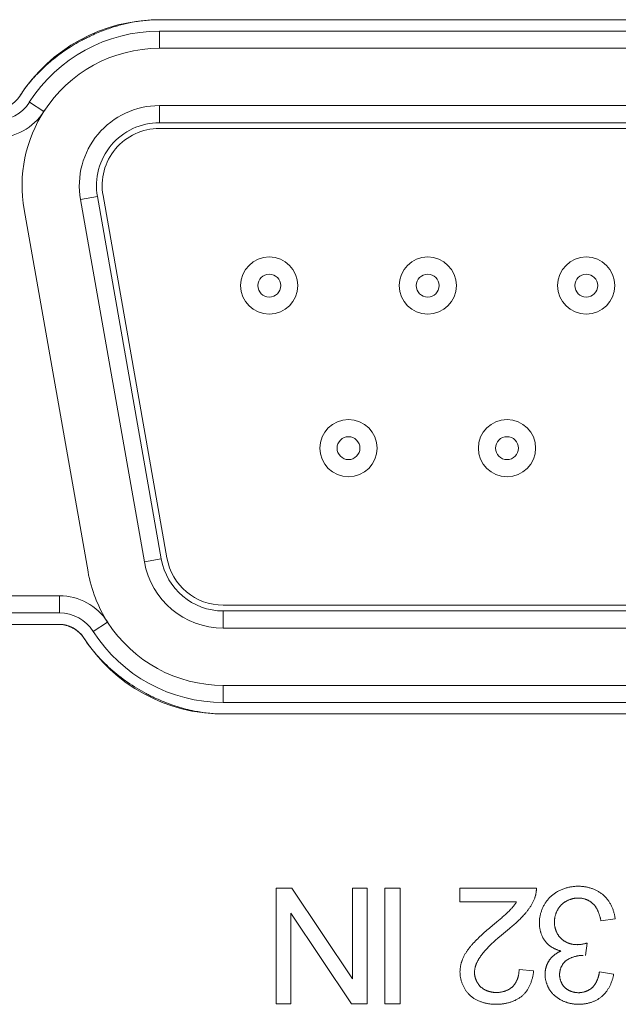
# Model space of a CAD drawing. Header units: millimetres. Extents: x 3925 to 5043, y -86 to 778.
# Tile 79 of 256: x 4305.66 to 4308.27, y -9.5 to -5.2. Entities that reach past the tile are written whole.
import ezdxf

# ---------------------------------------------------------------- set-up
doc = ezdxf.new("R2010")
doc.units = ezdxf.units.MM
doc.header["$LTSCALE"] = 46.255
for name, color, linetype in [('792-87203-MODXF_CONTINUOUS_LINE', 7, 'CONTINUOUS'), ('H30-IO-SHIELDXF_CONTINUOUS_LINE', 7, 'CONTINUOUS'), ('H30K-IO-LABEDXF_CONTINUOUS_LINE', 7, 'CONTINUOUS'), ('H30K-REAR-CODXF_CONTINUOUS_LINE', 7, 'CONTINUOUS'), ('LABEL-IO-H30DXF_CONTINUOUS_LINE', 7, 'CONTINUOUS')]:
    doc.layers.add(name, color=color, linetype=linetype)

msp = doc.modelspace()

# ---------------------------------------------------------------- linework, layer by layer
at = {"layer": '792-87203-MODXF_CONTINUOUS_LINE', "color": 7, "linetype": 'Continuous', "lineweight": 0}
for p, q in [((4306.2688, -5.6514), (4306.2688, -5.5764)), ((4309.9988, -5.5764), (4306.2688, -5.5764)), ((4309.9988, -5.6514), (4306.2688, -5.6514)), ((4306.2688, -5.6764), (4309.9988, -5.6764)), ((4305.998, -5.9742), (4305.9242, -5.9872)), ((4305.998, -5.9742), (4306.2771, -7.5567)), ((4306.3017, -7.5523), (4306.0226, -5.9698)), ((4305.9242, -5.9872), (4306.2032, -7.5697)), ((4306.2771, -7.5567), (4306.2032, -7.5697)), ((4309.7198, -7.7589), (4306.5479, -7.7589)), ((4306.5479, -7.7839), (4306.5479, -7.8589)), ((4306.5479, -7.7839), (4309.7198, -7.7839)), ((4306.5479, -7.8589), (4309.7198, -7.8589))]:
    msp.add_line(p, q, dxfattribs=at)
for centre, radius in [((4306.7488, -6.3627), 0.125), ((4307.4413, -6.3627), 0.125), ((4308.1338, -6.3627), 0.125), ((4306.7488, -6.3627), 0.05), ((4307.4413, -6.3627), 0.05), ((4308.1338, -6.3627), 0.05), ((4307.0951, -7.0727), 0.125), ((4307.7876, -7.0727), 0.125), ((4307.0951, -7.0727), 0.05), ((4307.7876, -7.0727), 0.05)]:
    msp.add_circle(centre, radius, dxfattribs=at)
for centre, radius, start, end in [((4306.2688, -5.9264), 0.35, 90, 190), ((4306.2688, -5.9264), 0.275, 90, 190), ((4306.2688, -5.9264), 0.25, 90, 190), ((4306.5479, -7.5089), 0.275, 190, 270), ((4306.5479, -7.5089), 0.25, 190, 270), ((4306.5479, -7.5089), 0.35, 190, 270)]:
    msp.add_arc(centre, radius, start, end, dxfattribs=at)
at = {"layer": 'H30-IO-SHIELDXF_CONTINUOUS_LINE', "color": 7, "linetype": 'Continuous', "lineweight": 0}
msp.add_line((4305.957, -7.6131), (4305.678, -6.0306), dxfattribs=at)
for centre, start, end in [((4306.2688, -5.9264), 146.7158, 190), ((4306.5479, -7.5089), 190, 212.7355)]:
    msp.add_arc(centre, 0.6, start, end, dxfattribs=at)
at = {"layer": 'H30K-IO-LABEDXF_CONTINUOUS_LINE', "color": 7, "linetype": 'Continuous', "lineweight": 0}
for p, q in [((4306.2688, -5.2013), (4309.9988, -5.2013)), ((4305.8322, -7.8426), (4305.01, -7.8426)), ((4309.7197, -8.2338), (4306.5478, -8.2338)), ((4306.7788, -9.4999), (4306.7788, -8.9947)), ((4306.7788, -8.9947), (4306.8475, -8.9947)), ((4306.8475, -8.9947), (4307.1125, -9.3913)), ((4307.1125, -9.3913), (4307.1125, -8.9947)), ((4307.1125, -8.9947), (4307.1767, -8.9947)), ((4307.1767, -8.9947), (4307.1767, -9.4999)), ((4307.2545, -9.4999), (4307.2545, -8.9947)), ((4307.2545, -8.9947), (4307.3215, -8.9947)), ((4307.3215, -8.9947), (4307.3215, -9.4999)), ((4307.5815, -9.054), (4307.5815, -8.9947)), ((4307.5815, -8.9947), (4307.9159, -8.9947)), ((4307.8295, -9.054), (4307.5815, -9.054)), ((4307.108, -9.4999), (4306.843, -9.1034)), ((4306.843, -9.1034), (4306.843, -9.4999)), ((4307.7573, -9.1298), (4307.7646, -9.1236)), ((4308.26, -9.1288), (4308.1979, -9.1373)), ((4307.7001, -9.1781), (4307.7105, -9.1691)), ((4307.7633, -9.2002), (4307.7541, -9.2079)), ((4308.1375, -9.2346), (4308.1306, -9.289)), ((4307.8404, -9.3496), (4307.9039, -9.356)), ((4308.1915, -9.3595), (4308.2536, -9.3708)), ((4306.843, -9.4999), (4306.7788, -9.4999)), ((4307.1767, -9.4999), (4307.108, -9.4999)), ((4307.3215, -9.4999), (4307.2545, -9.4999))]:
    msp.add_line(p, q, dxfattribs=at)
for points in [[(4306.1445, -5.2139), (4306.1518, -5.2125), (4306.1592, -5.2111), (4306.1665, -5.2099), (4306.1738, -5.2087), (4306.1812, -5.2076), (4306.1885, -5.2066), (4306.1958, -5.2057), (4306.2032, -5.2049), (4306.2105, -5.2042), (4306.2178, -5.2035), (4306.2251, -5.2029), (4306.2324, -5.2024), (4306.2397, -5.202), (4306.247, -5.2017), (4306.2543, -5.2015), (4306.2615, -5.2014), (4306.2688, -5.2013)], [(4305.9657, -5.2735), (4305.9729, -5.2701), (4305.9801, -5.2668), (4305.9874, -5.2636), (4305.9947, -5.2605), (4306.002, -5.2574), (4306.0093, -5.2544), (4306.0166, -5.2515), (4306.024, -5.2487), (4306.0314, -5.2459), (4306.0388, -5.2432), (4306.0462, -5.2406), (4306.0537, -5.2381), (4306.0611, -5.2356), (4306.0686, -5.2332)], [(4306.0686, -5.2332), (4306.0749, -5.2313), (4306.0812, -5.2294), (4306.0875, -5.2276), (4306.0938, -5.2258), (4306.1001, -5.2241), (4306.1064, -5.2225), (4306.1128, -5.2209), (4306.1191, -5.2194), (4306.1254, -5.2179), (4306.1318, -5.2165), (4306.1381, -5.2152), (4306.1445, -5.2139)], [(4305.9319, -5.2905), (4305.9361, -5.2883), (4305.9403, -5.2861), (4305.9445, -5.2839), (4305.9487, -5.2818), (4305.953, -5.2797), (4305.9572, -5.2776), (4305.9615, -5.2755), (4305.9657, -5.2735)], [(4305.7904, -5.3862), (4305.798, -5.3798), (4305.8058, -5.3735), (4305.8137, -5.3673), (4305.8216, -5.3611), (4305.8296, -5.3551), (4305.8377, -5.3492), (4305.8459, -5.3433), (4305.8542, -5.3376), (4305.8625, -5.3319), (4305.871, -5.3264), (4305.8795, -5.3209), (4305.8881, -5.3156), (4305.8967, -5.3104), (4305.9054, -5.3052), (4305.9142, -5.3002), (4305.923, -5.2953), (4305.9319, -5.2905)], [(4305.7361, -5.4372), (4305.7404, -5.4328), (4305.7447, -5.4284), (4305.7491, -5.424), (4305.7535, -5.4197), (4305.758, -5.4154), (4305.7625, -5.4111), (4305.767, -5.4069), (4305.7716, -5.4027), (4305.7763, -5.3985), (4305.7809, -5.3944), (4305.7856, -5.3903), (4305.7904, -5.3862)], [(4305.7008, -5.4769), (4305.7039, -5.4732), (4305.707, -5.4695), (4305.7101, -5.4658), (4305.7132, -5.4622), (4305.7164, -5.4586), (4305.7196, -5.455), (4305.7228, -5.4514), (4305.7261, -5.4478), (4305.7294, -5.4443), (4305.7327, -5.4407), (4305.7361, -5.4372)], [(4305.6787, -5.5055), (4305.6811, -5.5022), (4305.6835, -5.499), (4305.6859, -5.4958), (4305.6883, -5.4926), (4305.6908, -5.4894), (4305.6933, -5.4863), (4305.6958, -5.4831), (4305.6983, -5.48), (4305.7008, -5.4769)], [(4305.6584, -5.535), (4305.6606, -5.5317), (4305.6628, -5.5284), (4305.665, -5.5251), (4305.6672, -5.5218), (4305.6695, -5.5185), (4305.6717, -5.5152), (4305.674, -5.512), (4305.6763, -5.5087), (4305.6787, -5.5055)], [(4305.8778, -7.8521), (4305.876, -7.8513), (4305.8741, -7.8506), (4305.8722, -7.8499), (4305.8704, -7.8492), (4305.8685, -7.8486), (4305.8666, -7.848), (4305.8647, -7.8474), (4305.8628, -7.8469), (4305.8609, -7.8464), (4305.859, -7.8459), (4305.8571, -7.8455), (4305.8552, -7.845), (4305.8532, -7.8446), (4305.8513, -7.8443), (4305.8494, -7.844), (4305.8475, -7.8437), (4305.8456, -7.8434), (4305.8437, -7.8432), (4305.8418, -7.843), (4305.8398, -7.8428), (4305.8379, -7.8427), (4305.836, -7.8426), (4305.8341, -7.8426), (4305.8322, -7.8426)], [(4305.9069, -7.8683), (4305.9054, -7.8672), (4305.9039, -7.8661), (4305.9023, -7.8651), (4305.9008, -7.8641), (4305.8992, -7.8631), (4305.8977, -7.8621), (4305.8961, -7.8612), (4305.8945, -7.8602), (4305.8929, -7.8593), (4305.8912, -7.8584), (4305.8896, -7.8575), (4305.8879, -7.8567), (4305.8863, -7.8559), (4305.8846, -7.8551), (4305.8829, -7.8543), (4305.8812, -7.8535), (4305.8795, -7.8528), (4305.8778, -7.8521)], [(4305.9365, -7.8985), (4305.9354, -7.897), (4305.9343, -7.8954), (4305.9332, -7.8939), (4305.9321, -7.8924), (4305.9309, -7.8909), (4305.9297, -7.8894), (4305.9284, -7.888), (4305.9272, -7.8865), (4305.9259, -7.8851), (4305.9246, -7.8837), (4305.9232, -7.8823), (4305.9218, -7.8809), (4305.9204, -7.8796), (4305.919, -7.8782), (4305.9176, -7.8769), (4305.9161, -7.8756), (4305.9146, -7.8744), (4305.9131, -7.8731), (4305.9116, -7.8719), (4305.9101, -7.8706), (4305.9085, -7.8695), (4305.9069, -7.8683)], [(4306.0141, -7.9968), (4306.009, -7.9915), (4306.004, -7.9861), (4305.9991, -7.9806), (4305.9942, -7.9751), (4305.9894, -7.9696), (4305.9847, -7.964), (4305.98, -7.9584), (4305.9754, -7.9528), (4305.9709, -7.9471), (4305.9665, -7.9413), (4305.9621, -7.9356), (4305.9578, -7.9297), (4305.9536, -7.9239), (4305.9494, -7.918), (4305.9454, -7.9121), (4305.9414, -7.9061), (4305.9365, -7.8985)], [(4306.211, -8.1446), (4306.2005, -8.139), (4306.1902, -8.1332), (4306.1799, -8.1272), (4306.1697, -8.1211), (4306.1596, -8.1149), (4306.1496, -8.1085), (4306.1397, -8.102), (4306.1299, -8.0953), (4306.1202, -8.0885), (4306.1107, -8.0815), (4306.1012, -8.0744), (4306.0919, -8.0672), (4306.0827, -8.0599), (4306.0736, -8.0524), (4306.0647, -8.0449), (4306.0559, -8.0371), (4306.0472, -8.0293), (4306.0387, -8.0214), (4306.0303, -8.0133), (4306.0221, -8.0051), (4306.0141, -7.9968)], [(4306.2448, -8.1616), (4306.2405, -8.1596), (4306.2363, -8.1575), (4306.232, -8.1555), (4306.2278, -8.1533), (4306.2236, -8.1512), (4306.2194, -8.149), (4306.2152, -8.1469), (4306.211, -8.1446)], [(4306.4218, -8.2209), (4306.4123, -8.2189), (4306.4028, -8.2168), (4306.3933, -8.2146), (4306.3838, -8.2122), (4306.3744, -8.2097), (4306.3649, -8.2071), (4306.3555, -8.2043), (4306.3461, -8.2014), (4306.3367, -8.1984), (4306.3274, -8.1953), (4306.3181, -8.192), (4306.3088, -8.1886), (4306.2995, -8.1851), (4306.2903, -8.1815), (4306.2811, -8.1778), (4306.272, -8.1739), (4306.2629, -8.1699), (4306.2538, -8.1658), (4306.2448, -8.1616)], [(4306.5478, -8.2338), (4306.5405, -8.2338), (4306.5331, -8.2336), (4306.5258, -8.2334), (4306.5184, -8.2331), (4306.511, -8.2327), (4306.5036, -8.2322), (4306.4961, -8.2316), (4306.4887, -8.2309), (4306.4813, -8.2301), (4306.4739, -8.2293), (4306.4664, -8.2283), (4306.459, -8.2273), (4306.4515, -8.2262), (4306.4441, -8.225), (4306.4367, -8.2237), (4306.4292, -8.2224), (4306.4218, -8.2209)], [(4307.9773, -9.0322), (4307.98, -9.0297), (4307.9828, -9.0272), (4307.9857, -9.0248), (4307.9886, -9.0225), (4307.9917, -9.0203), (4307.9947, -9.0181), (4307.9979, -9.0159), (4308.0011, -9.0139), (4308.0043, -9.0119), (4308.0076, -9.01), (4308.011, -9.0082), (4308.0144, -9.0064), (4308.0178, -9.0047), (4308.0213, -9.0031), (4308.0248, -9.0016), (4308.0284, -9.0001), (4308.032, -8.9987), (4308.0356, -8.9974), (4308.0393, -8.9961), (4308.0429, -8.9949), (4308.0466, -8.9938), (4308.0504, -8.9928), (4308.0541, -8.9918), (4308.0579, -8.9909), (4308.0616, -8.9901), (4308.0654, -8.9894), (4308.0692, -8.9887), (4308.073, -8.9882), (4308.0767, -8.9877), (4308.0805, -8.9872), (4308.0843, -8.9869), (4308.0881, -8.9866), (4308.0918, -8.9864), (4308.0956, -8.9863), (4308.0993, -8.9863)], [(4308.0993, -8.9863), (4308.1027, -8.9863), (4308.1061, -8.9864), (4308.1094, -8.9866), (4308.1128, -8.9868), (4308.1162, -8.9871), (4308.1196, -8.9875), (4308.123, -8.9879), (4308.1264, -8.9884), (4308.1298, -8.9889), (4308.1332, -8.9896), (4308.1366, -8.9902), (4308.14, -8.991), (4308.1434, -8.9918), (4308.1467, -8.9927), (4308.1501, -8.9937), (4308.1534, -8.9947), (4308.1567, -8.9957), (4308.16, -8.9969), (4308.1632, -8.9981), (4308.1664, -8.9994), (4308.1696, -9.0007), (4308.1728, -9.0021), (4308.1759, -9.0036), (4308.179, -9.0051), (4308.182, -9.0067), (4308.185, -9.0083), (4308.188, -9.01), (4308.1909, -9.0118), (4308.1937, -9.0137), (4308.1965, -9.0156), (4308.1993, -9.0175), (4308.202, -9.0196), (4308.2046, -9.0216), (4308.2072, -9.0238), (4308.2097, -9.026)], [(4307.9159, -8.9947), (4307.916, -8.9966), (4307.916, -8.9986), (4307.916, -9.0005), (4307.9159, -9.0024), (4307.9158, -9.0043), (4307.9157, -9.0062), (4307.9155, -9.0081), (4307.9153, -9.01), (4307.9151, -9.0119), (4307.9149, -9.0138), (4307.9146, -9.0157), (4307.9142, -9.0176), (4307.9139, -9.0195), (4307.9135, -9.0214), (4307.9131, -9.0233), (4307.9126, -9.0251), (4307.9122, -9.027), (4307.9117, -9.0288), (4307.9111, -9.0307), (4307.9105, -9.0325), (4307.9099, -9.0343), (4307.9093, -9.0361), (4307.9086, -9.0379)], [(4308.2097, -9.026), (4308.2122, -9.0283), (4308.2146, -9.0307), (4308.217, -9.0331), (4308.2193, -9.0356), (4308.2216, -9.0381), (4308.2238, -9.0407), (4308.2259, -9.0434), (4308.228, -9.0461), (4308.23, -9.0489), (4308.232, -9.0517), (4308.2339, -9.0546), (4308.2358, -9.0575), (4308.2376, -9.0605), (4308.2393, -9.0635), (4308.2409, -9.0665), (4308.2425, -9.0696), (4308.2441, -9.0727), (4308.2456, -9.0759), (4308.247, -9.0791), (4308.2483, -9.0823), (4308.2496, -9.0855), (4308.2508, -9.0888), (4308.252, -9.092), (4308.253, -9.0953), (4308.2541, -9.0986), (4308.255, -9.102), (4308.2559, -9.1053), (4308.2567, -9.1087), (4308.2574, -9.112), (4308.2581, -9.1154), (4308.2587, -9.1187), (4308.2592, -9.1221), (4308.2596, -9.1254), (4308.26, -9.1288)], [(4307.8033, -9.0876), (4307.8049, -9.0859), (4307.8065, -9.0842), (4307.8081, -9.0824), (4307.8097, -9.0806), (4307.8112, -9.0788), (4307.8128, -9.077), (4307.8143, -9.0752), (4307.8158, -9.0734), (4307.8173, -9.0715), (4307.8187, -9.0696), (4307.8202, -9.0677), (4307.8216, -9.0658), (4307.823, -9.0639), (4307.8243, -9.062), (4307.8256, -9.06), (4307.827, -9.058), (4307.8282, -9.056), (4307.8295, -9.054)], [(4307.9086, -9.0379), (4307.9075, -9.041), (4307.9062, -9.044), (4307.9049, -9.047), (4307.9036, -9.05), (4307.9021, -9.053), (4307.9007, -9.056), (4307.8992, -9.0589), (4307.8976, -9.0618), (4307.896, -9.0647), (4307.8944, -9.0676), (4307.8927, -9.0704), (4307.891, -9.0732), (4307.8892, -9.076), (4307.8874, -9.0788), (4307.8855, -9.0815), (4307.8836, -9.0842), (4307.8817, -9.0869), (4307.8797, -9.0896), (4307.8778, -9.0922), (4307.8757, -9.0949), (4307.8737, -9.0974), (4307.8716, -9.1), (4307.8695, -9.1025), (4307.8674, -9.105)], [(4307.9291, -9.1445), (4307.9291, -9.141), (4307.9293, -9.1375), (4307.9295, -9.134), (4307.9298, -9.1305), (4307.9302, -9.127), (4307.9307, -9.1234), (4307.9313, -9.1199), (4307.9319, -9.1164), (4307.9327, -9.1129), (4307.9335, -9.1094), (4307.9344, -9.1059), (4307.9354, -9.1024), (4307.9364, -9.099), (4307.9376, -9.0955), (4307.9388, -9.0921), (4307.9401, -9.0887), (4307.9414, -9.0853), (4307.9429, -9.082), (4307.9444, -9.0787), (4307.9459, -9.0754), (4307.9476, -9.0722), (4307.9493, -9.069), (4307.9511, -9.0659), (4307.9529, -9.0628), (4307.9548, -9.0597), (4307.9568, -9.0567), (4307.9589, -9.0537), (4307.961, -9.0508), (4307.9631, -9.048), (4307.9653, -9.0452), (4307.9676, -9.0425), (4307.9699, -9.0398), (4307.9723, -9.0372), (4307.9748, -9.0347), (4307.9773, -9.0322)], [(4308.0247, -9.0681), (4308.0231, -9.0698), (4308.0215, -9.0715), (4308.02, -9.0733), (4308.0185, -9.0751), (4308.017, -9.0769), (4308.0156, -9.0788), (4308.0143, -9.0807), (4308.0129, -9.0827), (4308.0117, -9.0847), (4308.0104, -9.0867), (4308.0092, -9.0887), (4308.0081, -9.0908), (4308.007, -9.0929), (4308.0059, -9.0951), (4308.0049, -9.0973), (4308.0039, -9.0994), (4308.003, -9.1017), (4308.0021, -9.1039), (4308.0013, -9.1061), (4308.0005, -9.1084), (4307.9998, -9.1107), (4307.9991, -9.113), (4307.9984, -9.1153), (4307.9978, -9.1176), (4307.9973, -9.1199), (4307.9968, -9.1223), (4307.9964, -9.1246), (4307.996, -9.1269), (4307.9956, -9.1293), (4307.9953, -9.1316), (4307.9951, -9.134), (4307.9949, -9.1363), (4307.9948, -9.1386), (4307.9947, -9.1409), (4307.9947, -9.1433)], [(4308.0989, -9.0378), (4308.0966, -9.0378), (4308.0943, -9.0379), (4308.092, -9.038), (4308.0897, -9.0382), (4308.0873, -9.0385), (4308.085, -9.0388), (4308.0827, -9.0391), (4308.0804, -9.0395), (4308.0781, -9.04), (4308.0758, -9.0405), (4308.0735, -9.041), (4308.0712, -9.0416), (4308.0689, -9.0423), (4308.0666, -9.043), (4308.0644, -9.0437), (4308.0621, -9.0445), (4308.0599, -9.0454), (4308.0577, -9.0463), (4308.0555, -9.0472), (4308.0533, -9.0482), (4308.0512, -9.0492), (4308.0491, -9.0503), (4308.047, -9.0514), (4308.0449, -9.0526), (4308.0429, -9.0538), (4308.0409, -9.055), (4308.039, -9.0563), (4308.037, -9.0577), (4308.0351, -9.059), (4308.0333, -9.0604), (4308.0315, -9.0619), (4308.0297, -9.0634), (4308.028, -9.0649), (4308.0263, -9.0665), (4308.0247, -9.0681)], [(4308.1616, -9.0611), (4308.1602, -9.0598), (4308.1587, -9.0585), (4308.1571, -9.0572), (4308.1555, -9.056), (4308.1539, -9.0549), (4308.1523, -9.0538), (4308.1506, -9.0527), (4308.1489, -9.0516), (4308.1471, -9.0506), (4308.1454, -9.0496), (4308.1436, -9.0487), (4308.1418, -9.0478), (4308.14, -9.0469), (4308.1381, -9.0461), (4308.1362, -9.0453), (4308.1343, -9.0445), (4308.1324, -9.0438), (4308.1305, -9.0431), (4308.1286, -9.0425), (4308.1266, -9.0419), (4308.1247, -9.0413), (4308.1227, -9.0408), (4308.1207, -9.0403), (4308.1188, -9.0399), (4308.1168, -9.0395), (4308.1148, -9.0391), (4308.1128, -9.0388), (4308.1108, -9.0386), (4308.1088, -9.0383), (4308.1068, -9.0381), (4308.1048, -9.038), (4308.1028, -9.0379), (4308.1008, -9.0378), (4308.0989, -9.0378)], [(4308.1979, -9.1373), (4308.1974, -9.135), (4308.1969, -9.1328), (4308.1964, -9.1305), (4308.1959, -9.1283), (4308.1954, -9.126), (4308.1948, -9.1237), (4308.1942, -9.1215), (4308.1936, -9.1192), (4308.1929, -9.117), (4308.1923, -9.1147), (4308.1916, -9.1125), (4308.1909, -9.1102), (4308.1901, -9.108), (4308.1893, -9.1058), (4308.1885, -9.1035), (4308.1877, -9.1014), (4308.1868, -9.0992), (4308.1859, -9.097), (4308.185, -9.0949), (4308.184, -9.0927), (4308.183, -9.0906), (4308.182, -9.0885), (4308.1809, -9.0865), (4308.1798, -9.0845), (4308.1786, -9.0824), (4308.1775, -9.0805), (4308.1762, -9.0785), (4308.175, -9.0766), (4308.1737, -9.0747), (4308.1723, -9.0729), (4308.1709, -9.0711), (4308.1695, -9.0693), (4308.168, -9.0676), (4308.1665, -9.0659), (4308.1649, -9.0642), (4308.1633, -9.0626), (4308.1616, -9.0611)], [(4307.7646, -9.1236), (4307.7683, -9.1205), (4307.7719, -9.1173), (4307.7755, -9.1141), (4307.7791, -9.111), (4307.7827, -9.1077), (4307.7862, -9.1045), (4307.7897, -9.1012), (4307.7932, -9.0979), (4307.7966, -9.0945), (4307.7999, -9.0911), (4307.8033, -9.0876)], [(4307.8674, -9.105), (4307.8637, -9.1092), (4307.86, -9.1134), (4307.8562, -9.1175), (4307.8524, -9.1215), (4307.8485, -9.1255), (4307.8446, -9.1295), (4307.8406, -9.1334), (4307.8366, -9.1372), (4307.8326, -9.1411), (4307.8285, -9.1449), (4307.8244, -9.1486), (4307.8202, -9.1524), (4307.816, -9.1561), (4307.8118, -9.1597), (4307.8076, -9.1634), (4307.8034, -9.167), (4307.7991, -9.1706)], [(4307.7105, -9.1691), (4307.7262, -9.1557), (4307.7314, -9.1513)], [(4307.7314, -9.1513), (4307.7425, -9.142), (4307.7573, -9.1298)], [(4307.9537, -9.226), (4307.9523, -9.224), (4307.9508, -9.222), (4307.9494, -9.2199), (4307.9481, -9.2178), (4307.9468, -9.2156), (4307.9455, -9.2134), (4307.9443, -9.2112), (4307.9432, -9.2089), (4307.9421, -9.2066), (4307.941, -9.2043), (4307.94, -9.202), (4307.9391, -9.1996), (4307.9382, -9.1972), (4307.9373, -9.1948), (4307.9365, -9.1924), (4307.9357, -9.1899), (4307.935, -9.1875), (4307.9343, -9.185), (4307.9336, -9.1825), (4307.933, -9.18), (4307.9325, -9.1775), (4307.932, -9.175), (4307.9315, -9.1724), (4307.9311, -9.1699), (4307.9307, -9.1673), (4307.9303, -9.1648), (4307.93, -9.1623), (4307.9298, -9.1597), (4307.9296, -9.1572), (4307.9294, -9.1546), (4307.9292, -9.1521), (4307.9291, -9.1496), (4307.9291, -9.1471), (4307.9291, -9.1445)], [(4307.9947, -9.1433), (4307.9947, -9.1454), (4307.9948, -9.1475), (4307.9949, -9.1496), (4307.995, -9.1518), (4307.9952, -9.1539), (4307.9955, -9.156), (4307.9958, -9.1582), (4307.9961, -9.1603), (4307.9965, -9.1625), (4307.997, -9.1646), (4307.9974, -9.1667), (4307.9979, -9.1688), (4307.9985, -9.171), (4307.9991, -9.1731), (4307.9997, -9.1751), (4308.0004, -9.1772), (4308.0012, -9.1793), (4308.0019, -9.1813), (4308.0028, -9.1834), (4308.0036, -9.1854), (4308.0045, -9.1874), (4308.0054, -9.1894), (4308.0064, -9.1913), (4308.0074, -9.1932), (4308.0085, -9.1951), (4308.0096, -9.197), (4308.0107, -9.1988), (4308.0119, -9.2006), (4308.0131, -9.2024), (4308.0144, -9.2042), (4308.0157, -9.2059), (4308.017, -9.2075), (4308.0183, -9.2092), (4308.0198, -9.2108), (4308.0212, -9.2123), (4308.0227, -9.2138)], [(4307.6358, -9.2402), (4307.6404, -9.2351), (4307.6451, -9.2301), (4307.6499, -9.2251), (4307.6547, -9.2202), (4307.6596, -9.2154), (4307.6645, -9.2106), (4307.6695, -9.2058), (4307.6745, -9.2011), (4307.6795, -9.1964), (4307.6846, -9.1918), (4307.6897, -9.1872), (4307.6949, -9.1826), (4307.7001, -9.1781)], [(4307.7991, -9.1706), (4307.7905, -9.1777), (4307.7633, -9.2002)], [(4307.5947, -9.302), (4307.5958, -9.2993), (4307.5971, -9.2966), (4307.5983, -9.2939), (4307.5997, -9.2912), (4307.601, -9.2886), (4307.6025, -9.286), (4307.6039, -9.2834), (4307.6054, -9.2808), (4307.607, -9.2782), (4307.6086, -9.2757), (4307.6102, -9.2732), (4307.6118, -9.2707), (4307.6135, -9.2682), (4307.6152, -9.2658), (4307.617, -9.2634), (4307.6188, -9.261), (4307.6206, -9.2586), (4307.6224, -9.2562), (4307.6243, -9.2539), (4307.6262, -9.2515), (4307.6281, -9.2492), (4307.63, -9.2469), (4307.6319, -9.2447), (4307.6339, -9.2424), (4307.6358, -9.2402)], [(4307.7541, -9.2079), (4307.7495, -9.2117), (4307.745, -9.2156), (4307.7405, -9.2195), (4307.736, -9.2235), (4307.7316, -9.2275), (4307.7272, -9.2315), (4307.7228, -9.2355), (4307.7185, -9.2396), (4307.7142, -9.2438), (4307.71, -9.248), (4307.7058, -9.2522), (4307.7017, -9.2565), (4307.6977, -9.2608), (4307.6937, -9.2652), (4307.6898, -9.2697), (4307.686, -9.2742), (4307.6822, -9.2788), (4307.6786, -9.2835), (4307.675, -9.2882)], [(4308.0234, -9.269), (4308.021, -9.2684), (4308.0187, -9.2678), (4308.0163, -9.2671), (4308.014, -9.2664), (4308.0117, -9.2657), (4308.0094, -9.2649), (4308.0071, -9.2641), (4308.0048, -9.2632), (4308.0025, -9.2623), (4308.0002, -9.2613), (4307.9979, -9.2603), (4307.9957, -9.2592), (4307.9935, -9.2582), (4307.9913, -9.257), (4307.9891, -9.2558), (4307.9869, -9.2546), (4307.9848, -9.2534), (4307.9827, -9.2521), (4307.9806, -9.2507), (4307.9786, -9.2493), (4307.9765, -9.2479), (4307.9745, -9.2464), (4307.9726, -9.2449), (4307.9707, -9.2434), (4307.9688, -9.2418), (4307.9669, -9.2402), (4307.9651, -9.2386), (4307.9634, -9.2369), (4307.9617, -9.2352), (4307.96, -9.2334), (4307.9584, -9.2316), (4307.9568, -9.2298), (4307.9552, -9.2279), (4307.9537, -9.226)], [(4308.0227, -9.2138), (4308.0242, -9.2153), (4308.0258, -9.2167), (4308.0274, -9.2181), (4308.029, -9.2195), (4308.0307, -9.2208), (4308.0324, -9.2221), (4308.0342, -9.2233), (4308.036, -9.2245), (4308.0378, -9.2257), (4308.0397, -9.2268), (4308.0415, -9.2279), (4308.0435, -9.229), (4308.0454, -9.23), (4308.0474, -9.2309), (4308.0493, -9.2319), (4308.0513, -9.2328), (4308.0534, -9.2336), (4308.0554, -9.2344), (4308.0575, -9.2352), (4308.0596, -9.2359), (4308.0616, -9.2366), (4308.0638, -9.2372), (4308.0659, -9.2378), (4308.068, -9.2384), (4308.0701, -9.2389), (4308.0723, -9.2393), (4308.0744, -9.2397), (4308.0766, -9.2401), (4308.0787, -9.2405), (4308.0809, -9.2408), (4308.083, -9.241), (4308.0852, -9.2412), (4308.0873, -9.2414), (4308.0894, -9.2415), (4308.0916, -9.2415), (4308.0937, -9.2416)], [(4308.0937, -9.2416), (4308.0955, -9.2415), (4308.0974, -9.2415), (4308.0992, -9.2414), (4308.1011, -9.2413), (4308.1029, -9.2412), (4308.1048, -9.241), (4308.1066, -9.2408), (4308.1085, -9.2406), (4308.1103, -9.2404), (4308.1121, -9.2401), (4308.114, -9.2398), (4308.1158, -9.2395), (4308.1176, -9.2392), (4308.1195, -9.2388), (4308.1213, -9.2385), (4308.1231, -9.2381), (4308.1249, -9.2377), (4308.1267, -9.2373), (4308.1285, -9.2369), (4308.1304, -9.2364), (4308.1322, -9.236), (4308.134, -9.2355), (4308.1375, -9.2346)], [(4307.675, -9.2882), (4307.6737, -9.29), (4307.6724, -9.2919), (4307.6711, -9.2937), (4307.6698, -9.2956), (4307.6685, -9.2975), (4307.6673, -9.2994), (4307.6661, -9.3013), (4307.6649, -9.3033), (4307.6637, -9.3052), (4307.6625, -9.3072), (4307.6614, -9.3092), (4307.6603, -9.3112), (4307.6593, -9.3133), (4307.6582, -9.3153), (4307.6572, -9.3174), (4307.6562, -9.3195), (4307.6553, -9.3216), (4307.6544, -9.3237), (4307.6535, -9.3258), (4307.6527, -9.3279), (4307.6519, -9.3301), (4307.6511, -9.3322), (4307.6504, -9.3344), (4307.6498, -9.3365), (4307.6492, -9.3387), (4307.6486, -9.3409), (4307.6481, -9.3431), (4307.6476, -9.3453), (4307.6472, -9.3475), (4307.6468, -9.3497), (4307.6465, -9.3519), (4307.6462, -9.3541), (4307.646, -9.3564), (4307.6458, -9.3586), (4307.6458, -9.3608), (4307.6457, -9.363)], [(4307.9713, -9.3116), (4307.9725, -9.3098), (4307.9737, -9.3081), (4307.975, -9.3063), (4307.9764, -9.3046), (4307.9778, -9.3029), (4307.9792, -9.3012), (4307.9806, -9.2996), (4307.9821, -9.298), (4307.9837, -9.2964), (4307.9852, -9.2948), (4307.9868, -9.2933), (4307.9884, -9.2918), (4307.9901, -9.2903), (4307.9917, -9.2889), (4307.9934, -9.2875), (4307.9952, -9.2861), (4307.9969, -9.2848), (4307.9987, -9.2834), (4308.0005, -9.2821), (4308.0023, -9.2809), (4308.0042, -9.2796), (4308.006, -9.2784), (4308.0079, -9.2773), (4308.0098, -9.2761), (4308.0117, -9.275), (4308.0136, -9.2739), (4308.0155, -9.2729), (4308.0175, -9.2718), (4308.0194, -9.2708), (4308.0214, -9.2699), (4308.0234, -9.269)], [(4308.1206, -9.2882), (4308.118, -9.2883), (4308.1155, -9.2883), (4308.1129, -9.2885), (4308.1103, -9.2887), (4308.1077, -9.2889), (4308.1051, -9.2892), (4308.1025, -9.2895), (4308.0999, -9.2899), (4308.0974, -9.2903), (4308.0948, -9.2908), (4308.0922, -9.2913), (4308.0897, -9.2919), (4308.0871, -9.2925), (4308.0846, -9.2932), (4308.0821, -9.2939), (4308.0796, -9.2947), (4308.0771, -9.2955), (4308.0746, -9.2964), (4308.0721, -9.2973), (4308.0697, -9.2982), (4308.0673, -9.2992), (4308.0649, -9.3003), (4308.0625, -9.3014), (4308.0602, -9.3025), (4308.0579, -9.3037), (4308.0556, -9.305), (4308.0534, -9.3062), (4308.0512, -9.3076), (4308.049, -9.3089)], [(4307.5822, -9.3616), (4307.5822, -9.3591), (4307.5823, -9.3565), (4307.5824, -9.354), (4307.5826, -9.3514), (4307.5828, -9.3489), (4307.583, -9.3464), (4307.5833, -9.3438), (4307.5837, -9.3413), (4307.5841, -9.3388), (4307.5845, -9.3362), (4307.5849, -9.3337), (4307.5855, -9.3312), (4307.586, -9.3287), (4307.5866, -9.3262), (4307.5872, -9.3237), (4307.5879, -9.3212), (4307.5886, -9.3188), (4307.5894, -9.3163), (4307.5901, -9.3139), (4307.591, -9.3115), (4307.5918, -9.3091), (4307.5927, -9.3067), (4307.5937, -9.3044), (4307.5947, -9.302)], [(4307.9537, -9.371), (4307.9538, -9.3689), (4307.9538, -9.3668), (4307.9539, -9.3646), (4307.9541, -9.3625), (4307.9543, -9.3603), (4307.9545, -9.3582), (4307.9548, -9.356), (4307.9552, -9.3539), (4307.9555, -9.3517), (4307.9559, -9.3496), (4307.9564, -9.3475), (4307.9569, -9.3454), (4307.9574, -9.3432), (4307.958, -9.3411), (4307.9586, -9.339), (4307.9593, -9.337), (4307.96, -9.3349), (4307.9607, -9.3329), (4307.9615, -9.3308), (4307.9623, -9.3288), (4307.9631, -9.3268), (4307.964, -9.3248), (4307.9649, -9.3229), (4307.9659, -9.3209), (4307.9669, -9.319), (4307.9679, -9.3171), (4307.969, -9.3153), (4307.9701, -9.3134), (4307.9713, -9.3116)], [(4308.049, -9.3089), (4308.0476, -9.3099), (4308.0462, -9.3109), (4308.0449, -9.3119), (4308.0435, -9.313), (4308.0423, -9.3141), (4308.041, -9.3153), (4308.0398, -9.3165), (4308.0386, -9.3177), (4308.0374, -9.319), (4308.0362, -9.3203), (4308.0351, -9.3217), (4308.034, -9.323), (4308.033, -9.3244), (4308.032, -9.3259), (4308.031, -9.3274), (4308.03, -9.3288), (4308.0291, -9.3304), (4308.0282, -9.3319), (4308.0273, -9.3335), (4308.0265, -9.3351), (4308.0257, -9.3367), (4308.0249, -9.3383), (4308.0242, -9.3399), (4308.0235, -9.3416), (4308.0228, -9.3432), (4308.0222, -9.3449), (4308.0216, -9.3466), (4308.0211, -9.3483), (4308.0206, -9.35), (4308.0201, -9.3518), (4308.0196, -9.3535), (4308.0192, -9.3552), (4308.0188, -9.3569), (4308.0185, -9.3587), (4308.0182, -9.3604), (4308.018, -9.3621), (4308.0177, -9.3639), (4308.0176, -9.3656), (4308.0174, -9.3673), (4308.0173, -9.369), (4308.0173, -9.3707), (4308.0172, -9.3724)], [(4307.6247, -9.4617), (4307.6224, -9.4595), (4307.6203, -9.4573), (4307.6181, -9.455), (4307.6161, -9.4526), (4307.614, -9.4502), (4307.6121, -9.4477), (4307.6102, -9.4452), (4307.6083, -9.4426), (4307.6065, -9.44), (4307.6048, -9.4373), (4307.6031, -9.4345), (4307.6015, -9.4318), (4307.5999, -9.429), (4307.5984, -9.4261), (4307.5969, -9.4232), (4307.5955, -9.4203), (4307.5942, -9.4174), (4307.593, -9.4144), (4307.5918, -9.4114), (4307.5907, -9.4084), (4307.5896, -9.4053), (4307.5886, -9.4022), (4307.5877, -9.3992), (4307.5868, -9.3961), (4307.586, -9.3929), (4307.5853, -9.3898), (4307.5847, -9.3867), (4307.5841, -9.3835), (4307.5836, -9.3804), (4307.5832, -9.3773), (4307.5828, -9.3741), (4307.5826, -9.371), (4307.5824, -9.3679), (4307.5823, -9.3647), (4307.5822, -9.3616)], [(4307.6457, -9.363), (4307.6457, -9.365), (4307.6458, -9.3669), (4307.6459, -9.3689), (4307.6461, -9.3708), (4307.6463, -9.3728), (4307.6466, -9.3747), (4307.6469, -9.3767), (4307.6473, -9.3786), (4307.6477, -9.3806), (4307.6481, -9.3825), (4307.6486, -9.3844), (4307.6491, -9.3864), (4307.6497, -9.3883), (4307.6503, -9.3902), (4307.651, -9.3921), (4307.6517, -9.394), (4307.6525, -9.3958), (4307.6532, -9.3977), (4307.6541, -9.3995), (4307.6549, -9.4013), (4307.6558, -9.4031), (4307.6568, -9.4049), (4307.6578, -9.4066), (4307.6588, -9.4083), (4307.6598, -9.41), (4307.6609, -9.4117), (4307.662, -9.4133), (4307.6632, -9.4149), (4307.6644, -9.4165), (4307.6656, -9.4181), (4307.6668, -9.4196), (4307.6681, -9.421), (4307.6694, -9.4225), (4307.6708, -9.4239), (4307.6722, -9.4252)], [(4307.8132, -9.4237), (4307.8146, -9.4222), (4307.816, -9.4207), (4307.8174, -9.4191), (4307.8187, -9.4175), (4307.82, -9.4159), (4307.8213, -9.4142), (4307.8225, -9.4125), (4307.8236, -9.4107), (4307.8248, -9.4089), (4307.8258, -9.4071), (4307.8269, -9.4053), (4307.8279, -9.4034), (4307.8288, -9.4015), (4307.8298, -9.3996), (4307.8306, -9.3976), (4307.8315, -9.3957), (4307.8323, -9.3937), (4307.833, -9.3916), (4307.8338, -9.3896), (4307.8344, -9.3876), (4307.8351, -9.3855), (4307.8357, -9.3834), (4307.8363, -9.3813), (4307.8368, -9.3792), (4307.8373, -9.3771), (4307.8377, -9.375), (4307.8382, -9.3729), (4307.8386, -9.3708), (4307.8389, -9.3687), (4307.8392, -9.3665), (4307.8395, -9.3644), (4307.8397, -9.3623), (4307.8399, -9.3601), (4307.8401, -9.358), (4307.8402, -9.3559), (4307.8403, -9.3538), (4307.8404, -9.3517), (4307.8404, -9.3496)], [(4307.9039, -9.356), (4307.9036, -9.3591), (4307.9033, -9.3623), (4307.9029, -9.3654), (4307.9024, -9.3686), (4307.9019, -9.3717), (4307.9013, -9.3749), (4307.9007, -9.3781), (4307.9, -9.3812), (4307.8993, -9.3844), (4307.8985, -9.3876), (4307.8977, -9.3907), (4307.8968, -9.3939), (4307.8959, -9.397), (4307.8949, -9.4001), (4307.8939, -9.4032), (4307.8928, -9.4063), (4307.8916, -9.4093), (4307.8904, -9.4123), (4307.8892, -9.4153), (4307.8879, -9.4183), (4307.8865, -9.4213), (4307.8851, -9.4242), (4307.8836, -9.4271), (4307.8821, -9.4299), (4307.8805, -9.4327), (4307.8788, -9.4355), (4307.8771, -9.4382), (4307.8754, -9.4409), (4307.8736, -9.4435), (4307.8717, -9.4461), (4307.8698, -9.4486), (4307.8678, -9.4511), (4307.8657, -9.4535), (4307.8636, -9.4558), (4307.8615, -9.4581), (4307.8593, -9.4604), (4307.857, -9.4625), (4307.8547, -9.4646)], [(4307.9722, -9.4361), (4307.971, -9.434), (4307.9698, -9.4319), (4307.9686, -9.4297), (4307.9675, -9.4276), (4307.9665, -9.4254), (4307.9654, -9.4232), (4307.9644, -9.4209), (4307.9635, -9.4187), (4307.9626, -9.4164), (4307.9617, -9.4141), (4307.9609, -9.4118), (4307.9601, -9.4095), (4307.9593, -9.4071), (4307.9586, -9.4048), (4307.958, -9.4024), (4307.9574, -9.4), (4307.9568, -9.3976), (4307.9563, -9.3952), (4307.9558, -9.3928), (4307.9554, -9.3904), (4307.955, -9.388), (4307.9547, -9.3856), (4307.9544, -9.3831), (4307.9542, -9.3807), (4307.954, -9.3783), (4307.9539, -9.3759), (4307.9538, -9.3735), (4307.9537, -9.371)], [(4308.0172, -9.3724), (4308.0173, -9.3742), (4308.0173, -9.3759), (4308.0174, -9.3777), (4308.0176, -9.3795), (4308.0178, -9.3812), (4308.018, -9.383), (4308.0183, -9.3848), (4308.0186, -9.3865), (4308.0189, -9.3883), (4308.0193, -9.3901), (4308.0197, -9.3918), (4308.0202, -9.3936), (4308.0207, -9.3953), (4308.0212, -9.397), (4308.0218, -9.3987), (4308.0224, -9.4004), (4308.023, -9.4021), (4308.0237, -9.4038), (4308.0244, -9.4055), (4308.0252, -9.4071), (4308.026, -9.4088), (4308.0268, -9.4104), (4308.0276, -9.412), (4308.0285, -9.4135), (4308.0294, -9.4151), (4308.0304, -9.4166), (4308.0314, -9.4181), (4308.0324, -9.4195), (4308.0335, -9.421), (4308.0345, -9.4224), (4308.0357, -9.4237), (4308.0368, -9.4251), (4308.038, -9.4264), (4308.0392, -9.4277), (4308.0404, -9.4289)], [(4308.1605, -9.4283), (4308.1619, -9.4269), (4308.1634, -9.4254), (4308.1647, -9.4239), (4308.1661, -9.4224), (4308.1674, -9.4208), (4308.1686, -9.4192), (4308.1699, -9.4175), (4308.1711, -9.4159), (4308.1722, -9.4142), (4308.1733, -9.4124), (4308.1744, -9.4107), (4308.1755, -9.4089), (4308.1765, -9.4071), (4308.1775, -9.4053), (4308.1784, -9.4034), (4308.1793, -9.4015), (4308.1802, -9.3996), (4308.181, -9.3977), (4308.1819, -9.3958), (4308.1826, -9.3938), (4308.1834, -9.3919), (4308.1841, -9.3899), (4308.1848, -9.3879), (4308.1855, -9.3859), (4308.1861, -9.3839), (4308.1867, -9.3819), (4308.1873, -9.3798), (4308.1878, -9.3778), (4308.1883, -9.3758), (4308.1888, -9.3737), (4308.1893, -9.3717), (4308.1897, -9.3697), (4308.1901, -9.3676), (4308.1905, -9.3656), (4308.1909, -9.3636), (4308.1912, -9.3615), (4308.1915, -9.3595)], [(4308.2536, -9.3708), (4308.253, -9.3739), (4308.2524, -9.377), (4308.2517, -9.3801), (4308.2509, -9.3832), (4308.2501, -9.3863), (4308.2493, -9.3893), (4308.2484, -9.3924), (4308.2474, -9.3955), (4308.2464, -9.3986), (4308.2453, -9.4016), (4308.2442, -9.4046), (4308.2431, -9.4076), (4308.2418, -9.4106), (4308.2406, -9.4136), (4308.2393, -9.4166), (4308.2379, -9.4195), (4308.2365, -9.4224), (4308.235, -9.4253), (4308.2334, -9.4281), (4308.2319, -9.4309), (4308.2302, -9.4337), (4308.2285, -9.4364), (4308.2268, -9.4391), (4308.225, -9.4418), (4308.2232, -9.4444), (4308.2213, -9.447), (4308.2193, -9.4495), (4308.2173, -9.452), (4308.2153, -9.4544), (4308.2132, -9.4567), (4308.211, -9.459), (4308.2088, -9.4613), (4308.2065, -9.4635), (4308.2042, -9.4656), (4308.2019, -9.4677)], [(4307.6722, -9.4252), (4307.6737, -9.4266), (4307.6752, -9.428), (4307.6768, -9.4293), (4307.6784, -9.4306), (4307.6801, -9.4318), (4307.6817, -9.433), (4307.6835, -9.4341), (4307.6852, -9.4353), (4307.687, -9.4363), (4307.6888, -9.4374), (4307.6906, -9.4384), (4307.6925, -9.4393), (4307.6944, -9.4402), (4307.6963, -9.4411), (4307.6982, -9.4419), (4307.7002, -9.4427), (4307.7022, -9.4435), (4307.7041, -9.4442), (4307.7061, -9.4449), (4307.7082, -9.4455), (4307.7102, -9.4461), (4307.7122, -9.4467), (4307.7143, -9.4472), (4307.7163, -9.4477), (4307.7184, -9.4482), (4307.7205, -9.4486), (4307.7226, -9.4489), (4307.7246, -9.4493), (4307.7267, -9.4496), (4307.7288, -9.4498), (4307.7309, -9.45), (4307.733, -9.4502), (4307.735, -9.4503), (4307.7371, -9.4504), (4307.7391, -9.4505), (4307.7412, -9.4505)], [(4307.7412, -9.4505), (4307.7433, -9.4505), (4307.7454, -9.4504), (4307.7475, -9.4503), (4307.7496, -9.4502), (4307.7517, -9.45), (4307.7538, -9.4498), (4307.7559, -9.4496), (4307.758, -9.4493), (4307.7602, -9.449), (4307.7623, -9.4486), (4307.7644, -9.4482), (4307.7665, -9.4477), (4307.7686, -9.4472), (4307.7707, -9.4467), (4307.7728, -9.4462), (4307.7748, -9.4456), (4307.7769, -9.4449), (4307.779, -9.4442), (4307.781, -9.4435), (4307.783, -9.4428), (4307.785, -9.442), (4307.787, -9.4411), (4307.7889, -9.4402), (4307.7909, -9.4393), (4307.7928, -9.4384), (4307.7946, -9.4374), (4307.7965, -9.4363), (4307.7983, -9.4352), (4307.8001, -9.4341), (4307.8019, -9.433), (4307.8036, -9.4318), (4307.8053, -9.4305), (4307.8069, -9.4292), (4307.8086, -9.4279), (4307.8101, -9.4266), (4307.8117, -9.4252), (4307.8132, -9.4237)], [(4308.0255, -9.4843), (4308.0234, -9.4832), (4308.0212, -9.482), (4308.0191, -9.4808), (4308.0171, -9.4796), (4308.015, -9.4784), (4308.0129, -9.4771), (4308.0109, -9.4758), (4308.0089, -9.4744), (4308.0069, -9.473), (4308.0049, -9.4715), (4308.003, -9.4701), (4308.0011, -9.4686), (4307.9992, -9.467), (4307.9973, -9.4654), (4307.9955, -9.4638), (4307.9937, -9.4622), (4307.9919, -9.4605), (4307.9901, -9.4588), (4307.9884, -9.4571), (4307.9868, -9.4553), (4307.9851, -9.4535), (4307.9835, -9.4517), (4307.982, -9.4498), (4307.9804, -9.4479), (4307.979, -9.446), (4307.9775, -9.4441), (4307.9761, -9.4421), (4307.9748, -9.4401), (4307.9735, -9.4381), (4307.9722, -9.4361)], [(4308.0404, -9.4289), (4308.0417, -9.4301), (4308.043, -9.4313), (4308.0444, -9.4324), (4308.0458, -9.4335), (4308.0472, -9.4346), (4308.0487, -9.4357), (4308.0501, -9.4367), (4308.0516, -9.4377), (4308.0532, -9.4386), (4308.0547, -9.4395), (4308.0563, -9.4404), (4308.0579, -9.4413), (4308.0596, -9.4421), (4308.0612, -9.4428), (4308.0629, -9.4436), (4308.0646, -9.4443), (4308.0663, -9.445), (4308.068, -9.4456), (4308.0697, -9.4462), (4308.0715, -9.4468), (4308.0732, -9.4473), (4308.075, -9.4478), (4308.0768, -9.4483), (4308.0785, -9.4487), (4308.0803, -9.4491), (4308.0821, -9.4495), (4308.0839, -9.4498), (4308.0857, -9.4501), (4308.0875, -9.4504), (4308.0893, -9.4506), (4308.0911, -9.4508), (4308.0929, -9.451), (4308.0947, -9.4511), (4308.0965, -9.4512), (4308.0983, -9.4512), (4308.1, -9.4512)], [(4308.1, -9.4512), (4308.1019, -9.4512), (4308.1038, -9.4512), (4308.1056, -9.4511), (4308.1075, -9.4509), (4308.1094, -9.4507), (4308.1112, -9.4505), (4308.1131, -9.4503), (4308.115, -9.45), (4308.1168, -9.4497), (4308.1187, -9.4493), (4308.1206, -9.4489), (4308.1224, -9.4484), (4308.1243, -9.448), (4308.1261, -9.4474), (4308.128, -9.4469), (4308.1298, -9.4463), (4308.1316, -9.4457), (4308.1334, -9.445), (4308.1352, -9.4443), (4308.1369, -9.4436), (4308.1387, -9.4428), (4308.1404, -9.442), (4308.1421, -9.4411), (4308.1438, -9.4402), (4308.1454, -9.4393), (4308.1471, -9.4384), (4308.1487, -9.4374), (4308.1503, -9.4364), (4308.1518, -9.4353), (4308.1533, -9.4342), (4308.1548, -9.4331), (4308.1563, -9.432), (4308.1577, -9.4308), (4308.1591, -9.4295), (4308.1605, -9.4283)], [(4307.7398, -9.502), (4307.7365, -9.502), (4307.7331, -9.5019), (4307.7298, -9.5018), (4307.7265, -9.5016), (4307.7231, -9.5014), (4307.7197, -9.5011), (4307.7164, -9.5007), (4307.713, -9.5003), (4307.7096, -9.4998), (4307.7062, -9.4993), (4307.7029, -9.4987), (4307.6995, -9.498), (4307.6962, -9.4973), (4307.6928, -9.4966), (4307.6895, -9.4958), (4307.6862, -9.4949), (4307.6829, -9.4939), (4307.6796, -9.4929), (4307.6764, -9.4919), (4307.6732, -9.4907), (4307.67, -9.4895), (4307.6668, -9.4883), (4307.6637, -9.487), (4307.6606, -9.4856), (4307.6575, -9.4841), (4307.6545, -9.4826), (4307.6515, -9.4811), (4307.6486, -9.4794), (4307.6457, -9.4777), (4307.6429, -9.476), (4307.6401, -9.4741), (4307.6374, -9.4722), (4307.6347, -9.4702), (4307.6321, -9.4682), (4307.6296, -9.4661), (4307.6271, -9.4639), (4307.6247, -9.4617)], [(4307.8547, -9.4646), (4307.8521, -9.4668), (4307.8495, -9.4689), (4307.8468, -9.4709), (4307.8441, -9.4729), (4307.8413, -9.4748), (4307.8384, -9.4766), (4307.8355, -9.4784), (4307.8326, -9.48), (4307.8296, -9.4817), (4307.8265, -9.4832), (4307.8235, -9.4847), (4307.8203, -9.4861), (4307.8172, -9.4875), (4307.814, -9.4887), (4307.8108, -9.49), (4307.8075, -9.4911), (4307.8042, -9.4922), (4307.8009, -9.4933), (4307.7976, -9.4942), (4307.7943, -9.4952), (4307.7909, -9.496), (4307.7875, -9.4968), (4307.7841, -9.4975), (4307.7807, -9.4982), (4307.7773, -9.4988), (4307.7739, -9.4994), (4307.7704, -9.4999), (4307.767, -9.5004), (4307.7636, -9.5008), (4307.7602, -9.5011), (4307.7567, -9.5014), (4307.7533, -9.5016), (4307.7499, -9.5018), (4307.7465, -9.5019), (4307.7431, -9.502), (4307.7398, -9.502)], [(4308.1016, -9.502), (4308.0987, -9.502), (4308.0958, -9.5019), (4308.0929, -9.5018), (4308.09, -9.5017), (4308.087, -9.5014), (4308.0841, -9.5012), (4308.0812, -9.5009), (4308.0783, -9.5005), (4308.0754, -9.5001), (4308.0725, -9.4996), (4308.0696, -9.4991), (4308.0668, -9.4985), (4308.0639, -9.4979), (4308.061, -9.4973), (4308.0582, -9.4966), (4308.0553, -9.4958), (4308.0525, -9.495), (4308.0497, -9.4942), (4308.0469, -9.4933), (4308.0442, -9.4923), (4308.0414, -9.4913), (4308.0387, -9.4903), (4308.036, -9.4892), (4308.0334, -9.488), (4308.0307, -9.4868), (4308.0281, -9.4856), (4308.0255, -9.4843)], [(4308.2019, -9.4677), (4308.1995, -9.4697), (4308.197, -9.4716), (4308.1945, -9.4735), (4308.1919, -9.4753), (4308.1893, -9.4771), (4308.1867, -9.4788), (4308.184, -9.4804), (4308.1812, -9.482), (4308.1784, -9.4835), (4308.1756, -9.485), (4308.1727, -9.4864), (4308.1698, -9.4877), (4308.1669, -9.489), (4308.164, -9.4902), (4308.161, -9.4913), (4308.1579, -9.4924), (4308.1549, -9.4935), (4308.1518, -9.4945), (4308.1488, -9.4954), (4308.1457, -9.4962), (4308.1425, -9.497), (4308.1394, -9.4978), (4308.1363, -9.4985), (4308.1331, -9.4991), (4308.13, -9.4996), (4308.1268, -9.5001), (4308.1236, -9.5006), (4308.1205, -9.501), (4308.1173, -9.5013), (4308.1141, -9.5016), (4308.111, -9.5018), (4308.1078, -9.5019), (4308.1047, -9.502), (4308.1016, -9.502)]]:
    msp.add_lwpolyline(points, dxfattribs=at)
at = {"layer": 'H30K-REAR-CODXF_CONTINUOUS_LINE', "color": 7, "linetype": 'Continuous', "lineweight": 0}
for p, q in [((4306.2688, -5.2514), (4306.2688, -5.3264)), ((4306.2688, -5.2514), (4309.9988, -5.2514)), ((4306.2688, -5.3264), (4309.9988, -5.3264)), ((4305.7006, -5.5621), (4305.7637, -5.6026)), ((4305.8323, -7.7177), (4305.0101, -7.7177)), ((4305.8323, -7.7927), (4305.8323, -7.7177)), ((4305.8323, -7.7927), (4305.0101, -7.7927)), ((4305.9796, -7.8732), (4306.0428, -7.8327)), ((4306.5479, -8.1839), (4306.5479, -8.1089)), ((4309.7198, -8.1089), (4306.5479, -8.1089)), ((4309.7198, -8.1839), (4306.5479, -8.1839))]:
    msp.add_line(p, q, dxfattribs=at)
for centre, radius, start, end in [((4306.2688, -5.9264), 0.675, 90, 147.3364), ((4306.2688, -5.9264), 0.6, 90, 147.3364), ((4305.5533, -5.4677), 0.175, 270, 327.3364), ((4305.5533, -5.4677), 0.25, 270, 327.3364), ((4305.8323, -7.9677), 0.25, 32.6636, 90), ((4305.8323, -7.9677), 0.175, 32.6636, 90), ((4306.5479, -7.5089), 0.6, 212.6636, 270), ((4306.5479, -7.5089), 0.675, 212.6636, 270)]:
    msp.add_arc(centre, radius, start, end, dxfattribs=at)
at = {"layer": 'LABEL-IO-H30DXF_CONTINUOUS_LINE', "color": 7, "linetype": 'Continuous', "lineweight": 0}
for p, q in [((4306.2688, -5.2014), (4309.9988, -5.2014)), ((4305.8323, -7.8427), (4305.0101, -7.8427)), ((4309.7198, -8.2339), (4306.5479, -8.2339))]:
    msp.add_line(p, q, dxfattribs=at)
for centre, radius, start, end in [((4306.2688, -5.9264), 0.725, 90, 147.3364), ((4305.5533, -5.4677), 0.125, 270, 327.3364), ((4305.8323, -7.9677), 0.125, 32.6636, 90), ((4306.5479, -7.5089), 0.725, 212.6636, 270)]:
    msp.add_arc(centre, radius, start, end, dxfattribs=at)

doc.saveas('drawing.dxf')
